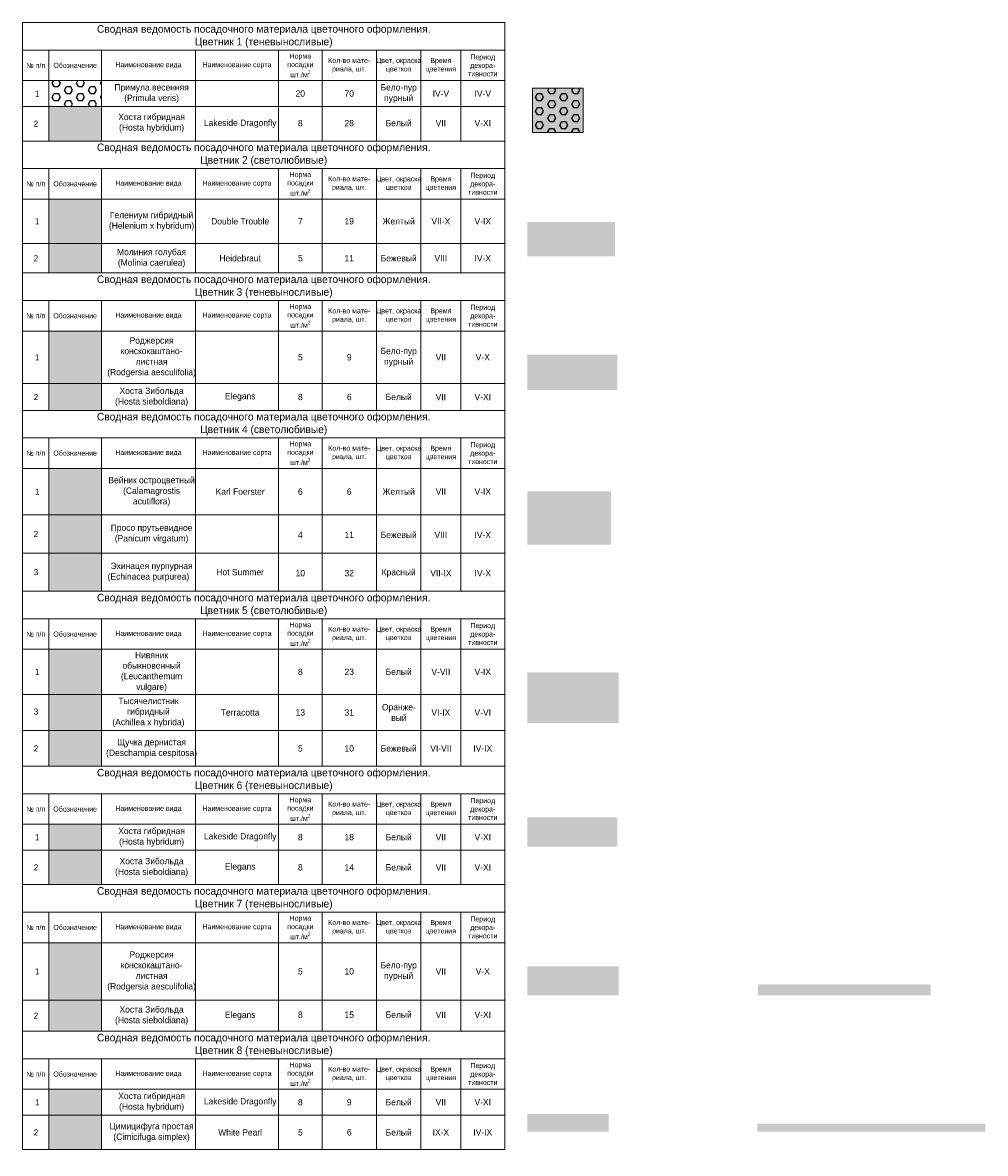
# Model space of a CAD drawing. Header units: metres. Extents: x 4385 to 11928, y 17253 to 36963.
# Tile 189 of 256: x 6730 to 7110, y 18837 to 19282. Entities that reach past the tile are written whole.
import ezdxf

# ---------------------------------------------------------------- set-up
doc = ezdxf.new("R2010")
doc.units = ezdxf.units.M
doc.layers.add('ОЗЕЛ_Ботаническая_Р$0$Озел_цветники', color=7, linetype='Continuous', lineweight=0)
doc.styles.add('ОЗЕЛ_Ботаническая_Р$0$GENERATED_STYLE_1', font='GOTHIC.TTF')
pattern_1 = [(0, (-901.1938, 72.9614), (0, 2.74963066), [1.5875, -3.175]), (120, (-901.1938, 72.9614), (-2.38125, -1.37481533), [1.5875, -3.175]), (60, (-899.6063, 72.9614), (-2.38125, 1.37481533), [1.5875, -3.175])]

# ---------------------------------------------------------------- blocks, each defined once
blk = doc.blocks.new('ОЗЕЛ_Ботаническая_Р')
h = blk.add_hatch()
h.set_pattern_fill('HEX', color=256, scale=0.5)
h.set_pattern_definition(pattern_1)
h.paths.add_polyline_path([(6761.18, 19249.33), (6761.18, 19259.5), (6740.48, 19259.5), (6740.48, 19249.33)])
h = blk.add_hatch()
h.set_pattern_fill('HEX', color=256, scale=0.5)
h.set_pattern_definition(pattern_1)
h.paths.add_polyline_path([(6931.12, 19256.6), (6931.12, 19239.1), (6951.12, 19239.1), (6951.12, 19256.6)])
at = {"true_color": 0xf8d731}
h = blk.add_hatch(color=40, dxfattribs=at)
h.dxf.hatch_style = 1
h.paths.add_polyline_path([(6740.48, 19212.82), (6740.48, 19195.26), (6761.18, 19195.26), (6761.18, 19212.82)])
h = blk.add_hatch(color=40, dxfattribs=at)
h.dxf.hatch_style = 1
h.paths.add_polyline_path([(6929.1, 19203.71), (6929.1, 19194.76), (6941.26, 19195.93), (6949.8, 19198.02), (6963.6, 19199.44), (6963.6, 19203.71)])
h = blk.add_hatch(color=62)
h.dxf.hatch_style = 1
h.paths.add_polyline_path([(6963.6, 19190.21), (6963.6, 19199.44), (6949.8, 19198.02), (6941.26, 19195.93), (6929.1, 19194.76), (6929.1, 19190.21)])
h = blk.add_hatch(color=62)
h.dxf.hatch_style = 1
h.paths.add_polyline_path([(6761.18, 19195.26), (6740.48, 19195.26), (6740.48, 19183.67), (6761.18, 19183.67)])
at = {"true_color": 0xffcf9e}
h = blk.add_hatch(color=31, dxfattribs=at)
h.dxf.hatch_style = 1
h.paths.add_polyline_path([(6740.48, 19160.79), (6740.48, 19140.03), (6761.18, 19140.03), (6761.18, 19160.79)])
h = blk.add_hatch(color=31, dxfattribs=at)
h.dxf.hatch_style = 1
h.paths.add_polyline_path([(6938.61, 19142.18), (6946.15, 19144.24), (6955.96, 19146.91), (6964.6, 19146.91), (6964.6, 19151.48), (6929.1, 19151.48), (6929.1, 19141.15)])
h = blk.add_hatch(color=133)
h.dxf.hatch_style = 1
h.paths.add_polyline_path([(6946.15, 19144.24), (6938.61, 19142.18), (6929.1, 19141.15), (6929.1, 19137.48), (6964.6, 19137.48), (6964.6, 19146.91), (6955.96, 19146.91)])
h = blk.add_hatch(color=133)
h.dxf.hatch_style = 1
h.paths.add_polyline_path([(6761.18, 19140.03), (6740.48, 19140.03), (6740.48, 19129.51), (6761.18, 19129.51)])
at = {"true_color": 0xdcd7a3}
h = blk.add_hatch(color=9, dxfattribs=at)
h.dxf.hatch_style = 1
h.paths.add_polyline_path([(6740.48, 19106.63), (6740.48, 19088.31), (6761.18, 19088.31), (6761.18, 19106.63)])
at = {"true_color": 0xc23000}
h = blk.add_hatch(color=22, dxfattribs=at)
h.dxf.hatch_style = 1
h.paths.add_polyline_path([(6936.57, 19088.5, 0.357267), (6946.63, 19087.96, -0.242973), (6962.1, 19091.29), (6962.1, 19097.52), (6929.1, 19097.52), (6929.1, 19091.84, -0.167212)])
at = {"true_color": 0x9e993d}
h = blk.add_hatch(color=55, dxfattribs=at)
h.dxf.hatch_style = 1
h.paths.add_polyline_path([(6929.1, 19076.52), (6945.6, 19076.52, -0.101323), (6952.99, 19082.18, -0.137785), (6962.1, 19084.29), (6962.1, 19091.29, 0.242973), (6946.63, 19087.96, -0.361557), (6936.48, 19088.58, 0.164744), (6929.1, 19091.84)])
h = blk.add_hatch(color=55, dxfattribs=at)
h.dxf.hatch_style = 1
h.paths.add_polyline_path([(6761.18, 19088.31), (6740.48, 19088.31), (6740.48, 19073.25), (6761.18, 19073.25)])
at = {"true_color": 0xdcd7a3}
h = blk.add_hatch(color=9, dxfattribs=at)
h.dxf.hatch_style = 1
h.paths.add_polyline_path([(6962.1, 19076.52), (6962.1, 19084.29, 0.137785), (6952.99, 19082.18, 0.101323), (6945.6, 19076.52)])
at = {"true_color": 0xc23000}
h = blk.add_hatch(color=22, dxfattribs=at)
h.dxf.hatch_style = 1
h.paths.add_polyline_path([(6761.18, 19073.25), (6740.48, 19073.25), (6740.48, 19058.18), (6761.18, 19058.18)])
at = {"true_color": 0xdfd5a9}
h = blk.add_hatch(color=9, dxfattribs=at)
h.dxf.hatch_style = 1
h.paths.add_polyline_path([(6740.48, 19035.3), (6740.48, 19017.53), (6761.18, 19017.53), (6761.18, 19035.3)])
h = blk.add_hatch(color=40)
h.dxf.hatch_style = 1
h.paths.add_polyline_path([(6940.99, 19016.89), (6936.59, 19021.85), (6936.59, 19026.19), (6929.1, 19026.19), (6929.1, 19006.19), (6935.88, 19006.19), (6939.85, 19011.79)])
h = blk.add_hatch(color=9, dxfattribs=at)
h.dxf.hatch_style = 1
h.paths.add_polyline_path([(6954.03, 19022.27), (6950.62, 19026.19), (6936.59, 19026.19), (6936.59, 19021.85), (6940.99, 19016.89), (6939.85, 19011.79), (6935.88, 19006.19), (6957.29, 19006.19), (6959.13, 19012.5), (6955.73, 19016.18)])
at = {"true_color": 0xab8854}
h = blk.add_hatch(color=45, dxfattribs=at)
h.dxf.hatch_style = 1
h.paths.add_polyline_path([(6965.1, 19026.19), (6950.62, 19026.19), (6954.03, 19022.27), (6955.73, 19016.18), (6959.13, 19012.5), (6957.29, 19006.19), (6965.1, 19006.19)])
h = blk.add_hatch(color=40)
h.dxf.hatch_style = 1
h.paths.add_polyline_path([(6761.18, 19017.53), (6740.48, 19017.53), (6740.48, 19003.25), (6761.18, 19003.25)])
h = blk.add_hatch(color=45, dxfattribs=at)
h.dxf.hatch_style = 1
h.paths.add_polyline_path([(6740.48, 19003.25), (6740.48, 18989.19), (6761.18, 18989.19), (6761.18, 19003.25)])
h = blk.add_hatch(color=133)
h.dxf.hatch_style = 1
h.paths.add_polyline_path([(6964.6, 18957.49), (6964.6, 18968.99), (6942.12, 18968.99), (6945.19, 18965.5), (6948.35, 18964.25), (6952.75, 18962.18), (6955.1, 18959.12), (6956.99, 18957.49)])
h = blk.add_hatch(color=133)
h.dxf.hatch_style = 1
h.paths.add_polyline_path([(6761.18, 18956.13), (6740.48, 18956.13), (6740.48, 18942.51), (6761.18, 18942.51)])
at = {"true_color": 0xffcf9e}
h = blk.add_hatch(color=31, dxfattribs=at)
h.dxf.hatch_style = 1
h.paths.add_polyline_path([(6740.48, 18919.63), (6740.48, 18897), (6761.18, 18897), (6761.18, 18919.63)])
h = blk.add_hatch(color=31, dxfattribs=at)
h.dxf.hatch_style = 1
h.paths.add_polyline_path([(6929.1, 18910.32), (6929.1, 18898.82), (6955.95, 18898.82), (6944.32, 18910.32)])
h = blk.add_hatch(color=133)
h.dxf.hatch_style = 1
h.paths.add_polyline_path([(6944.32, 18910.32), (6955.95, 18898.82), (6965.1, 18898.82), (6965.1, 18910.32)])
h = blk.add_hatch(color=31, dxfattribs=at)
h.dxf.hatch_style = 1
h.paths.add_polyline_path([(7019.99, 18903.17), (7019.99, 18898.82), (7030.15, 18898.82), (7025.75, 18903.17)])
h = blk.add_hatch(color=133)
h.dxf.hatch_style = 1
h.paths.add_polyline_path([(7025.75, 18903.17), (7030.15, 18898.82), (7033.61, 18898.82), (7033.61, 18903.17)])
h = blk.add_hatch(color=31, dxfattribs=at)
h.dxf.hatch_style = 1
h.paths.add_polyline_path([(7033.61, 18903.17), (7033.61, 18898.82), (7043.77, 18898.82), (7039.37, 18903.17)])
h = blk.add_hatch(color=133)
h.dxf.hatch_style = 1
h.paths.add_polyline_path([(7039.37, 18903.17), (7043.77, 18898.82), (7047.23, 18898.82), (7047.23, 18903.17)])
h = blk.add_hatch(color=31, dxfattribs=at)
h.dxf.hatch_style = 1
h.paths.add_polyline_path([(7047.23, 18903.17), (7047.23, 18898.82), (7057.39, 18898.82), (7052.99, 18903.17)])
h = blk.add_hatch(color=133)
h.dxf.hatch_style = 1
h.paths.add_polyline_path([(7052.99, 18903.17), (7057.39, 18898.82), (7060.85, 18898.82), (7060.85, 18903.17)])
h = blk.add_hatch(color=31, dxfattribs=at)
h.dxf.hatch_style = 1
h.paths.add_polyline_path([(7060.85, 18903.17), (7060.85, 18898.82), (7071.01, 18898.82), (7066.61, 18903.17)])
h = blk.add_hatch(color=133)
h.dxf.hatch_style = 1
h.paths.add_polyline_path([(7066.61, 18903.17), (7071.01, 18898.82), (7074.47, 18898.82), (7074.47, 18903.17)])
h = blk.add_hatch(color=31, dxfattribs=at)
h.dxf.hatch_style = 1
h.paths.add_polyline_path([(7074.47, 18903.17), (7074.47, 18898.82), (7084.63, 18898.82), (7080.23, 18903.17)])
h = blk.add_hatch(color=133)
h.dxf.hatch_style = 1
h.paths.add_polyline_path([(7080.23, 18903.17), (7084.63, 18898.82), (7088.09, 18898.82), (7088.09, 18903.17)])
h = blk.add_hatch(color=133)
h.dxf.hatch_style = 1
h.paths.add_polyline_path([(6761.18, 18897), (6740.48, 18897), (6740.48, 18884.7), (6761.18, 18884.7)])
at = {"true_color": 0x9898cc}
h = blk.add_hatch(color=253, dxfattribs=at)
h.dxf.hatch_style = 1
h.paths.add_polyline_path([(6761.18, 18851.64), (6740.48, 18851.64), (6740.48, 18838.02), (6761.18, 18838.02)])
h = blk.add_hatch(color=253, dxfattribs=at)
h.dxf.hatch_style = 1
h.paths.add_polyline_path([(6945.1, 18845.05), (6945.1, 18852.05), (6929.1, 18852.05), (6929.1, 18845.05)])
h = blk.add_hatch(color=253, dxfattribs=at)
h.dxf.hatch_style = 1
h.paths.add_polyline_path([(7027.25, 18845.05), (7027.25, 18848.33), (7019.76, 18848.33), (7019.76, 18845.05)])
h = blk.add_hatch(color=253, dxfattribs=at)
h.dxf.hatch_style = 1
h.paths.add_polyline_path([(7042.23, 18845.05), (7042.23, 18848.33), (7034.74, 18848.33), (7034.74, 18845.05)])
h = blk.add_hatch(color=253, dxfattribs=at)
h.dxf.hatch_style = 1
h.paths.add_polyline_path([(7057.2, 18845.05), (7057.2, 18848.33), (7049.71, 18848.33), (7049.71, 18845.05)])
h = blk.add_hatch(color=253, dxfattribs=at)
h.dxf.hatch_style = 1
h.paths.add_polyline_path([(7072.18, 18845.05), (7072.18, 18848.33), (7064.69, 18848.33), (7064.69, 18845.05)])
h = blk.add_hatch(color=253, dxfattribs=at)
h.dxf.hatch_style = 1
h.paths.add_polyline_path([(7087.15, 18845.05), (7087.15, 18848.33), (7079.66, 18848.33), (7079.66, 18845.05)])
h = blk.add_hatch(color=253, dxfattribs=at)
h.dxf.hatch_style = 1
h.paths.add_polyline_path([(7102.13, 18845.05), (7102.13, 18848.33), (7094.64, 18848.33), (7094.64, 18845.05)])
at = {"layer": 'ОЗЕЛ_Ботаническая_Р$0$Озел_цветники', "true_color": 0xa4db00}
h = blk.add_hatch(color=62, dxfattribs=at)
h.dxf.hatch_style = 1
h.paths.add_polyline_path([(6931.12, 19256.6), (6931.12, 19239.1), (6951.12, 19239.1), (6951.12, 19256.6)])
h = blk.add_hatch(color=62, dxfattribs=at)
h.dxf.hatch_style = 1
h.paths.add_polyline_path([(6761.18, 19235.7), (6761.18, 19249.33), (6740.48, 19249.33), (6740.48, 19235.7)])
h = blk.add_hatch(color=62, dxfattribs=at)
h.dxf.hatch_style = 1
h.paths.add_polyline_path([(6761.18, 18956.13), (6761.18, 18966.3), (6740.48, 18966.3), (6740.48, 18956.13)])
h = blk.add_hatch(color=62, dxfattribs=at)
h.dxf.hatch_style = 1
h.paths.add_polyline_path([(6956.99, 18957.49), (6955.1, 18959.12), (6952.75, 18962.18), (6948.35, 18964.25), (6945.19, 18965.5), (6942.12, 18968.99), (6929.1, 18968.99), (6929.1, 18957.49)])
h = blk.add_hatch(color=62, dxfattribs=at)
h.dxf.hatch_style = 1
h.paths.add_polyline_path([(6740.48, 18861.82), (6740.48, 18851.64), (6761.18, 18851.64), (6761.18, 18861.82)])
h = blk.add_hatch(color=62, dxfattribs=at)
h.dxf.hatch_style = 1
h.paths.add_polyline_path([(6961.1, 18845.05), (6961.1, 18852.05), (6945.1, 18852.05), (6945.1, 18845.05)])
h = blk.add_hatch(color=62, dxfattribs=at)
h.dxf.hatch_style = 1
h.paths.add_polyline_path([(7034.74, 18845.05), (7034.74, 18848.33), (7027.25, 18848.33), (7027.25, 18845.05)])
h = blk.add_hatch(color=62, dxfattribs=at)
h.dxf.hatch_style = 1
h.paths.add_polyline_path([(7049.71, 18845.05), (7049.71, 18848.33), (7042.23, 18848.33), (7042.23, 18845.05)])
h = blk.add_hatch(color=62, dxfattribs=at)
h.dxf.hatch_style = 1
h.paths.add_polyline_path([(7064.69, 18845.05), (7064.69, 18848.33), (7057.2, 18848.33), (7057.2, 18845.05)])
h = blk.add_hatch(color=62, dxfattribs=at)
h.dxf.hatch_style = 1
h.paths.add_polyline_path([(7079.66, 18845.05), (7079.66, 18848.33), (7072.18, 18848.33), (7072.18, 18845.05)])
h = blk.add_hatch(color=62, dxfattribs=at)
h.dxf.hatch_style = 1
h.paths.add_polyline_path([(7094.64, 18845.05), (7094.64, 18848.33), (7087.15, 18848.33), (7087.15, 18845.05)])
h = blk.add_hatch(color=62, dxfattribs=at)
h.dxf.hatch_style = 1
h.paths.add_polyline_path([(7109.61, 18845.05), (7109.61, 18848.33), (7102.13, 18848.33), (7102.13, 18845.05)])
at = {"layer": 'ОЗЕЛ_Ботаническая_Р$0$Озел_цветники'}
for p, q in [((6730.13, 19282.38), (6920.18, 19282.38)), ((6730.13, 19282.38), (6730.13, 19235.7)), ((6920.18, 19282.38), (6920.18, 19235.7)), ((6730.13, 19271.5), (6920.18, 19271.5)), ((6740.48, 19271.5), (6740.48, 19235.7)), ((6761.18, 19271.5), (6761.18, 19235.7)), ((6798.24, 19271.5), (6798.24, 19235.7)), ((6831, 19271.5), (6831, 19235.7)), ((6848.17, 19271.5), (6848.17, 19235.7)), ((6869.57, 19271.5), (6869.57, 19235.7)), ((6887.15, 19271.5), (6887.15, 19235.7)), ((6902.84, 19271.5), (6902.84, 19235.7)), ((6730.13, 19259.5), (6920.18, 19259.5)), ((6730.13, 19249.33), (6920.18, 19249.33)), ((6730.13, 19235.7), (6920.18, 19235.7)), ((6730.13, 19235.7), (6730.13, 19183.67)), ((6730.13, 19235.7), (6920.18, 19235.7)), ((6920.18, 19235.7), (6920.18, 19183.67)), ((6730.13, 19224.82), (6920.18, 19224.82)), ((6740.48, 19224.82), (6740.48, 19183.67)), ((6761.18, 19224.82), (6761.18, 19183.67)), ((6798.24, 19224.82), (6798.24, 19183.67)), ((6831, 19224.82), (6831, 19183.67)), ((6848.17, 19224.82), (6848.17, 19183.67)), ((6869.57, 19224.82), (6869.57, 19183.67)), ((6887.15, 19224.82), (6887.15, 19183.67)), ((6902.84, 19224.82), (6902.84, 19183.67)), ((6730.13, 19212.82), (6920.18, 19212.82)), ((6730.13, 19195.26), (6920.18, 19195.26)), ((6730.13, 19183.67), (6920.18, 19183.67)), ((6730.13, 19183.67), (6730.13, 19129.51)), ((6920.18, 19183.67), (6920.18, 19129.51)), ((6730.13, 19172.79), (6920.18, 19172.79)), ((6740.48, 19172.79), (6740.48, 19129.51)), ((6761.18, 19172.79), (6761.18, 19129.51)), ((6798.24, 19172.79), (6798.24, 19129.51)), ((6831, 19172.79), (6831, 19129.51)), ((6848.17, 19172.79), (6848.17, 19129.51)), ((6869.57, 19172.79), (6869.57, 19129.51)), ((6887.15, 19172.79), (6887.15, 19129.51)), ((6902.84, 19172.79), (6902.84, 19129.51)), ((6730.13, 19160.79), (6920.18, 19160.79)), ((6730.13, 19140.03), (6920.18, 19140.03)), ((6730.13, 19129.51), (6730.13, 19058.18)), ((6730.13, 19129.51), (6920.18, 19129.51)), ((6920.18, 19129.51), (6920.18, 19058.18)), ((6730.13, 19118.63), (6920.18, 19118.63)), ((6740.48, 19118.63), (6740.48, 19058.18)), ((6761.18, 19118.63), (6761.18, 19058.18)), ((6798.24, 19118.63), (6798.24, 19058.18)), ((6831, 19118.63), (6831, 19058.18)), ((6848.17, 19118.63), (6848.17, 19058.18)), ((6869.57, 19118.63), (6869.57, 19058.18)), ((6887.15, 19118.63), (6887.15, 19058.18)), ((6902.84, 19118.63), (6902.84, 19058.18)), ((6730.13, 19106.63), (6920.18, 19106.63)), ((6730.13, 19088.31), (6920.18, 19088.31)), ((6730.13, 19073.25), (6920.18, 19073.25)), ((6730.13, 19058.18), (6730.13, 18989.19)), ((6730.13, 19058.18), (6920.18, 19058.18)), ((6920.18, 19058.18), (6920.18, 18989.19)), ((6730.13, 19047.3), (6920.18, 19047.3)), ((6740.48, 19047.3), (6740.48, 18989.19)), ((6761.18, 19047.3), (6761.18, 18989.19)), ((6798.24, 19047.3), (6798.24, 18989.19)), ((6831, 19047.3), (6831, 18989.19)), ((6848.17, 19047.3), (6848.17, 18989.19)), ((6869.57, 19047.3), (6869.57, 18989.19)), ((6887.15, 19047.3), (6887.15, 18989.19)), ((6902.84, 19047.3), (6902.84, 18989.19)), ((6730.13, 19035.3), (6920.18, 19035.3)), ((6730.13, 19017.53), (6920.18, 19017.53)), ((6730.13, 19003.25), (6920.18, 19003.25)), ((6730.13, 18989.19), (6920.18, 18989.19)), ((6730.13, 18989.19), (6730.13, 18942.51)), ((6920.18, 18989.19), (6920.18, 18942.51)), ((6730.13, 18978.3), (6920.18, 18978.3)), ((6740.48, 18978.3), (6740.48, 18942.51)), ((6761.18, 18978.3), (6761.18, 18942.51)), ((6798.24, 18978.3), (6798.24, 18942.51)), ((6831, 18978.3), (6831, 18942.51)), ((6848.17, 18978.3), (6848.17, 18942.51)), ((6869.57, 18978.3), (6869.57, 18942.51)), ((6887.15, 18978.3), (6887.15, 18942.51)), ((6902.84, 18978.3), (6902.84, 18942.51)), ((6730.13, 18966.3), (6920.18, 18966.3)), ((6730.13, 18956.13), (6920.18, 18956.13)), ((6730.13, 18942.51), (6920.18, 18942.51)), ((6730.13, 18942.51), (6730.13, 18884.7)), ((6920.18, 18942.51), (6920.18, 18884.7)), ((6730.13, 18931.63), (6920.18, 18931.63)), ((6740.48, 18931.63), (6740.48, 18884.7)), ((6761.18, 18931.63), (6761.18, 18884.7)), ((6798.24, 18931.63), (6798.24, 18884.7)), ((6831, 18931.63), (6831, 18884.7)), ((6848.17, 18931.63), (6848.17, 18884.7)), ((6869.57, 18931.63), (6869.57, 18884.7)), ((6887.15, 18931.63), (6887.15, 18884.7)), ((6902.84, 18931.63), (6902.84, 18884.7)), ((6730.13, 18919.63), (6920.18, 18919.63)), ((6730.13, 18897), (6920.18, 18897)), ((6730.13, 18884.7), (6920.18, 18884.7)), ((6730.13, 18884.7), (6730.13, 18838.02)), ((6920.18, 18884.7), (6920.18, 18838.02)), ((6730.13, 18873.82), (6920.18, 18873.82)), ((6740.48, 18873.82), (6740.48, 18838.02)), ((6761.18, 18873.82), (6761.18, 18838.02)), ((6798.24, 18873.82), (6798.24, 18838.02)), ((6831, 18873.82), (6831, 18838.02)), ((6848.17, 18873.82), (6848.17, 18838.02)), ((6869.57, 18873.82), (6869.57, 18838.02)), ((6887.15, 18873.82), (6887.15, 18838.02)), ((6902.84, 18873.82), (6902.84, 18838.02)), ((6730.13, 18861.82), (6920.18, 18861.82)), ((6730.13, 18851.64), (6920.18, 18851.64)), ((6730.13, 18838.02), (6920.18, 18838.02))]:
    blk.add_line(p, q, dxfattribs=at)
at = {"layer": 'ОЗЕЛ_Ботаническая_Р$0$Озел_цветники', "flags": 128}
blk.add_lwpolyline([(6931.12, 19256.6), (6931.12, 19239.1), (6951.12, 19239.1), (6951.12, 19256.6)], close=True, dxfattribs=at)
at = {"layer": 'ОЗЕЛ_Ботаническая_Р$0$Озел_цветники', "style": 'ОЗЕЛ_Ботаническая_Р$0$GENERATED_STYLE_1'}
for s, insert, char_height, width, attachment_point in [('Сводная ведомость посадочного материала цветочного оформления. \\PЦветник 1 (теневыносливые)', (6825.15, 19276.94), 3, 190.0484, 5), ('\\A1;Норма посадки шт./м{\\H0.7x;\\S2^ ;}', (6839.59, 19265.5), 2, 17.1693, 5), ('Цвет, окраска цветков', (6878.36, 19265.5), 2, 17.5809, 5), ('Период декора-\\Pтивности', (6911.51, 19265.5), 2, 17.3408, 5), ('№ п/п', (6735.3, 19265.5), 2, 10.3481, 5), ('Обозначение', (6750.83, 19265.5), 2, 20.7003, 5), ('Наименование вида', (6779.71, 19265.5), 2, 37.0625, 5), ('Наименование сорта', (6814.62, 19265.5), 2, 32.7625, 5), ('\\A1;Кол-во мате-\\Pриала, шт.', (6858.87, 19265.5), 2, 21.3968, 5), ('Время цветения', (6894.99, 19265.5), 2, 15.6873, 5), ('\\pl2.5;Примула весенняя\\P(Primula veris)', (6779.71, 19254.41), 2.5, 37.0625, 5), ('\\pi4.86649;1', (6730.13, 19254.41), 2.4, 10.3481, 4), ('20', (6839.59, 19254.41), 2.5, 17.1693, 5), ('70', (6858.87, 19254.41), 2.5, 21.3968, 5), ('Бело-пур\\Pпурный', (6878.36, 19254.41), 2.5, 17.5809, 5), ('IV-V', (6894.99, 19254.41), 2.5, 15.6873, 5), ('IV-V', (6911.51, 19254.41), 2.5, 17.3408, 5), ('\\pi4.35908;2', (6730.13, 19242.52), 2.4, 10.3481, 4), ('\\pl2.5;Хоста гибридная\\P(Hosta hybridum)', (6779.71, 19242.74), 2.5, 37.0625, 5), ('\\pl2.5;Lakeside Dragonfly', (6814.62, 19242.52), 2.5, 32.7625, 5), ('8', (6839.59, 19242.74), 2.5, 17.1693, 5), ('28', (6858.87, 19242.74), 2.5, 21.3968, 5), ('Белый', (6878.36, 19242.74), 2.5, 17.5809, 5), ('VII', (6894.99, 19242.74), 2.5, 15.6873, 5), ('V-XI', (6911.51, 19242.74), 2.5, 17.3408, 5), ('Сводная ведомость посадочного материала цветочного оформления. \\PЦветник 2 (светолюбивые)', (6825.15, 19230.26), 3, 190.0484, 5), ('№ п/п', (6735.3, 19218.82), 2, 10.3481, 5), ('Обозначение', (6750.83, 19218.82), 2, 20.7003, 5), ('Наименование вида', (6779.71, 19218.82), 2, 37.0625, 5), ('Наименование сорта', (6814.62, 19218.82), 2, 32.7625, 5), ('\\A1;Норма посадки шт./м{\\H0.7x;\\S2^ ;}', (6839.59, 19218.82), 2, 17.1693, 5), ('\\A1;Кол-во мате-\\Pриала, шт.', (6858.87, 19218.82), 2, 21.3968, 5), ('Цвет, окраска цветков', (6878.36, 19218.82), 2, 17.5809, 5), ('Время цветения', (6894.99, 19218.82), 2, 15.6873, 5), ('Период декора-\\Pтивности', (6911.51, 19218.82), 2, 17.3408, 5), ('\\pl2.5;Гелениум гибридный (Helenium x hybridum)', (6779.71, 19204.04), 2.5, 37.0625, 5), ('\\pi4.86649;1', (6730.13, 19204.04), 2.4, 10.3481, 4), ('\\pl2.5;Double Trouble', (6814.62, 19204.04), 2.5, 32.7625, 5), ('7', (6839.59, 19204.04), 2.5, 17.1693, 5), ('19', (6858.87, 19204.04), 2.5, 21.3968, 5), ('Желтый', (6878.36, 19204.04), 2.5, 17.5809, 5), ('VII-X', (6894.99, 19204.04), 2.5, 15.6873, 5), ('V-IX', (6911.51, 19204.04), 2.5, 17.3408, 5), ('\\pl2.5;Молиния голубая (Molinia caerulea)', (6779.71, 19189.47), 2.5, 37.0625, 5), ('\\pi4.35908;2', (6730.13, 19189.47), 2.4, 10.3481, 4), ('\\pl2.5;Heidebraut', (6814.62, 19189.47), 2.5, 32.7625, 5), ('5', (6839.59, 19189.47), 2.5, 17.1693, 5), ('11', (6858.87, 19189.47), 2.5, 21.3968, 5), ('Бежевый', (6878.36, 19189.47), 2.5, 17.5809, 5), ('VIII', (6894.99, 19189.47), 2.5, 15.6873, 5), ('IV-X', (6911.51, 19189.47), 2.5, 17.3408, 5), ('Сводная ведомость посадочного материала цветочного оформления. \\PЦветник 3 (теневыносливые)', (6825.15, 19178.23), 3, 190.0484, 5), ('\\A1;Норма посадки шт./м{\\H0.7x;\\S2^ ;}', (6839.59, 19166.79), 2, 17.1693, 5), ('Цвет, окраска цветков', (6878.36, 19166.79), 2, 17.5809, 5), ('Период декора-\\Pтивности', (6911.51, 19166.79), 2, 17.3408, 5), ('№ п/п', (6735.3, 19166.79), 2, 10.3481, 5), ('Обозначение', (6750.83, 19166.79), 2, 20.7003, 5), ('Наименование вида', (6779.71, 19166.79), 2, 37.0625, 5), ('Наименование сорта', (6814.62, 19166.79), 2, 32.7625, 5), ('\\A1;Кол-во мате-\\Pриала, шт.', (6858.87, 19166.79), 2, 21.3968, 5), ('Время цветения', (6894.99, 19166.79), 2, 15.6873, 5), ('\\pl2.5;Роджерсия конскокаштано-\\Pлистная\\P(Rodgersia aesculifolia)', (6779.71, 19150.46), 2.5, 37.0625, 5), ('Бело-пур\\Pпурный', (6878.36, 19150.46), 2.5, 17.5809, 5), ('\\pi4.86649;1', (6730.13, 19150.41), 2.4, 10.3481, 4), ('5', (6839.59, 19150.46), 2.5, 17.1693, 5), ('9', (6858.87, 19150.41), 2.5, 21.3968, 5), ('VII', (6894.99, 19150.46), 2.5, 15.6873, 5), ('V-X', (6911.51, 19150.46), 2.5, 17.3408, 5), ('\\pl2.5;Хоста Зибольда (Hosta sieboldiana)', (6779.71, 19134.77), 2.5, 37.0625, 5), ('\\pi4.35908;2', (6730.13, 19134.77), 2.4, 10.3481, 4), ('\\pl2.5;Elegans', (6814.62, 19134.77), 2.5, 32.7625, 5), ('8', (6839.59, 19134.77), 2.5, 17.1693, 5), ('6', (6858.87, 19134.77), 2.5, 21.3968, 5), ('Белый', (6878.36, 19134.77), 2.5, 17.5809, 5), ('VII', (6894.99, 19134.77), 2.5, 15.6873, 5), ('V-XI', (6911.51, 19134.77), 2.5, 17.3408, 5), ('Сводная ведомость посадочного материала цветочного оформления. \\PЦветник 4 (светолюбивые)', (6825.15, 19124.07), 3, 190.0484, 5), ('\\A1;Норма посадки шт./м{\\H0.7x;\\S2^ ;}', (6839.59, 19112.63), 2, 17.1693, 5), ('Цвет, окраска цветков', (6878.36, 19112.63), 2, 17.5809, 5), ('Период декора-\\Pтивности', (6911.51, 19112.63), 2, 17.3408, 5), ('№ п/п', (6735.3, 19112.63), 2, 10.3481, 5), ('Обозначение', (6750.83, 19112.63), 2, 20.7003, 5), ('Наименование вида', (6779.71, 19112.63), 2, 37.0625, 5), ('Наименование сорта', (6814.62, 19112.63), 2, 32.7625, 5), ('\\A1;Кол-во мате-\\Pриала, шт.', (6858.87, 19112.63), 2, 21.3968, 5), ('Время цветения', (6894.99, 19112.63), 2, 15.6873, 5), ('\\pl2.5;Вейник остроцветный\\P(Calamagrostis acutiflora)', (6779.71, 19097.47), 2.5, 37.0625, 5), ('Желтый', (6878.36, 19097.47), 2.5, 17.5809, 5), ('\\pi4.86649;1', (6730.13, 19097.47), 2.4, 10.3481, 4), ('\\pl2.5;Karl Foerster', (6814.62, 19097.47), 2.5, 32.7625, 5), ('6', (6839.59, 19097.47), 2.5, 17.1693, 5), ('6', (6858.87, 19097.47), 2.5, 21.3968, 5), ('VII', (6894.99, 19097.47), 2.5, 15.6873, 5), ('V-IX', (6911.51, 19097.47), 2.5, 17.3408, 5), ('\\pl2.5;Просо прутьевидное\\P(Panicum virgatum)', (6779.71, 19080.78), 2.5, 37.0625, 5), ('\\pi4.35908;2', (6730.13, 19080.78), 2.4, 10.3481, 4), ('4', (6839.59, 19080.39), 2.5, 17.1693, 5), ('11', (6858.87, 19080.39), 2.5, 21.3968, 5), ('Бежевый', (6878.36, 19080.39), 2.5, 17.5809, 5), ('VIII', (6894.99, 19080.39), 2.5, 15.6873, 5), ('IV-X', (6911.51, 19080.39), 2.5, 17.3408, 5), ('\\pl2.5;Эхинацея пурпурная\\P\\pl0;(Echinacea purpurea)', (6779.71, 19065.72), 2.5, 37.0625, 5), ('\\pi4.37131;3', (6730.13, 19065.72), 2.4, 10.3481, 4), ('\\pl2.5;Hot Summer', (6814.62, 19065.72), 2.5, 32.7625, 5), ('10', (6839.59, 19065.32), 2.5, 17.1693, 5), ('32', (6858.87, 19065.32), 2.5, 21.3968, 5), ('Красный', (6878.36, 19065.32), 2.5, 17.5809, 5), ('VII-IX', (6894.99, 19065.32), 2.5, 15.6873, 5), ('IV-X', (6911.51, 19065.32), 2.5, 17.3408, 5), ('Сводная ведомость посадочного материала цветочного оформления. \\PЦветник 5 (светолюбивые)', (6825.15, 19052.74), 3, 190.0484, 5), ('\\A1;Норма посадки шт./м{\\H0.7x;\\S2^ ;}', (6839.59, 19041.3), 2, 17.1693, 5), ('Цвет, окраска цветков', (6878.36, 19041.3), 2, 17.5809, 5), ('Период декора-\\Pтивности', (6911.51, 19041.3), 2, 17.3408, 5), ('№ п/п', (6735.3, 19041.3), 2, 10.3481, 5), ('Обозначение', (6750.83, 19041.3), 2, 20.7003, 5), ('Наименование вида', (6779.71, 19041.3), 2, 37.0625, 5), ('Наименование сорта', (6814.62, 19041.3), 2, 32.7625, 5), ('\\A1;Кол-во мате-\\Pриала, шт.', (6858.87, 19041.3), 2, 21.3968, 5), ('Время цветения', (6894.99, 19041.3), 2, 15.6873, 5), ('\\pl2.5;Нивяник обыкновенный\\P(Leucanthemum \\Pvulgare)\\P', (6779.71, 19026.42), 2.5, 37.0625, 5), ('8', (6839.59, 19026.42), 2.5, 17.1693, 5), ('23', (6858.87, 19026.42), 2.5, 21.3968, 5), ('Белый', (6878.36, 19026.42), 2.5, 17.5809, 5), ('V-VII', (6894.99, 19026.42), 2.5, 15.6873, 5), ('V-IX', (6911.51, 19026.42), 2.5, 17.3408, 5), ('\\pi4.86649;1', (6730.13, 19026.42), 2.4, 10.3481, 4), ('Тысячелистник гибридный \\P(Achillea x hybrida)', (6779.71, 19010.39), 2.5, 37.0625, 5), ('\\pi4.37131;3', (6730.13, 19010.72), 2.4, 10.3481, 4), ('\\pl2.5;Terracotta', (6814.62, 19010.39), 2.5, 32.7625, 5), ('13', (6839.59, 19010.39), 2.5, 17.1693, 5), ('31', (6858.87, 19010.39), 2.5, 21.3968, 5), ('Оранже-\\Pвый\\P', (6878.44, 19010.39), 2.5, 17.4284, 5), ('VI-IX', (6894.99, 19010.39), 2.5, 15.6873, 5), ('V-VI', (6911.51, 19010.39), 2.5, 17.3408, 5), ('\\pl2.5;Щучка дернистая\\P(Deschampia cespitosa)', (6779.71, 18996.22), 2.5, 37.0625, 5), ('\\pi4.35908;2', (6730.13, 18996.22), 2.4, 10.3481, 4), ('5', (6839.59, 18996.22), 2.5, 17.1693, 5), ('10', (6858.87, 18996.22), 2.5, 21.3968, 5), ('Бежевый', (6878.36, 18996.22), 2.5, 17.5809, 5), ('VI-VII', (6894.99, 18996.22), 2.5, 15.6873, 5), ('IV-IX', (6911.51, 18996.22), 2.5, 17.3408, 5), ('Сводная ведомость посадочного материала цветочного оформления. \\PЦветник 6 (теневыносливые)', (6825.15, 18983.74), 3, 190.0484, 5), ('\\A1;Норма посадки шт./м{\\H0.7x;\\S2^ ;}', (6839.59, 18972.3), 2, 17.1693, 5), ('\\A1;Кол-во мате-\\Pриала, шт.', (6858.87, 18972.3), 2, 21.3968, 5), ('Цвет, окраска цветков', (6878.36, 18972.3), 2, 17.5809, 5), ('Время цветения', (6894.99, 18972.3), 2, 15.6873, 5), ('Период декора-\\Pтивности', (6911.51, 18972.3), 2, 17.3408, 5), ('№ п/п', (6735.3, 18972.3), 2, 10.3481, 5), ('Обозначение', (6750.83, 18972.3), 2, 20.7003, 5), ('Наименование вида', (6779.71, 18972.3), 2, 37.0625, 5), ('Наименование сорта', (6814.62, 18972.3), 2, 32.7625, 5), ('\\pi4.86649;1', (6730.13, 18961.22), 2.4, 10.3481, 4), ('\\pl2.5;Хоста гибридная\\P(Hosta hybridum)', (6779.71, 18961.22), 2.5, 37.0625, 5), ('\\pl2.5;Lakeside Dragonfly', (6814.62, 18961.22), 2.5, 32.7625, 5), ('8', (6839.59, 18961.22), 2.5, 17.1693, 5), ('18', (6858.87, 18961.22), 2.5, 21.3968, 5), ('Белый', (6878.36, 18961.22), 2.5, 17.5809, 5), ('VII', (6894.99, 18961.22), 2.5, 15.6873, 5), ('V-XI', (6911.51, 18961.22), 2.5, 17.3408, 5), ('\\pl2.5;Хоста Зибольда (Hosta sieboldiana)', (6779.71, 18949.32), 2.5, 37.0625, 5), ('\\pi4.35908;2', (6730.13, 18949.32), 2.4, 10.3481, 4), ('\\pl2.5;Elegans', (6814.62, 18949.32), 2.5, 32.7625, 5), ('8', (6839.59, 18949.32), 2.5, 17.1693, 5), ('14', (6858.87, 18949.32), 2.5, 21.3968, 5), ('Белый', (6878.36, 18949.32), 2.5, 17.5809, 5), ('VII', (6894.99, 18949.32), 2.5, 15.6873, 5), ('V-XI', (6911.51, 18949.32), 2.5, 17.3408, 5), ('Сводная ведомость посадочного материала цветочного оформления. \\PЦветник 7 (теневыносливые)', (6825.15, 18937.07), 3, 190.0484, 5), ('\\A1;Норма посадки шт./м{\\H0.7x;\\S2^ ;}', (6839.59, 18925.63), 2, 17.1693, 5), ('Цвет, окраска цветков', (6878.36, 18925.63), 2, 17.5809, 5), ('Период декора-\\Pтивности', (6911.51, 18925.63), 2, 17.3408, 5), ('№ п/п', (6735.3, 18925.63), 2, 10.3481, 5), ('Обозначение', (6750.83, 18925.63), 2, 20.7003, 5), ('Наименование вида', (6779.71, 18925.63), 2, 37.0625, 5), ('Наименование сорта', (6814.62, 18925.63), 2, 32.7625, 5), ('\\A1;Кол-во мате-\\Pриала, шт.', (6858.87, 18925.63), 2, 21.3968, 5), ('Время цветения', (6894.99, 18925.63), 2, 15.6873, 5), ('\\pl2.5;Роджерсия конскокаштано-\\Pлистная\\P(Rodgersia aesculifolia)', (6779.71, 18908.31), 2.5, 37.0625, 5), ('\\pi4.86649;1', (6730.13, 18908.31), 2.4, 10.3481, 4), ('5', (6839.59, 18908.31), 2.5, 17.1693, 5), ('10', (6858.87, 18908.31), 2.5, 21.3968, 5), ('Бело-пур\\Pпурный', (6878.36, 18908.31), 2.5, 17.5809, 5), ('VII', (6894.99, 18908.31), 2.5, 15.6873, 5), ('V-X', (6911.51, 18908.31), 2.5, 17.3408, 5), ('\\pl2.5;Хоста Зибольда (Hosta sieboldiana)', (6779.71, 18890.85), 2.5, 37.0625, 5), ('\\pi4.35908;2', (6730.13, 18890.85), 2.4, 10.3481, 4), ('\\pl2.5;Elegans', (6814.62, 18890.85), 2.5, 32.7625, 5), ('8', (6839.59, 18891.23), 2.5, 17.1693, 5), ('15', (6858.87, 18891.23), 2.5, 21.3968, 5), ('Белый', (6878.36, 18891.23), 2.5, 17.5809, 5), ('VII', (6894.99, 18891.23), 2.5, 15.6873, 5), ('V-XI', (6911.51, 18891.23), 2.5, 17.3408, 5), ('Сводная ведомость посадочного материала цветочного оформления. \\PЦветник 8 (теневыносливые)', (6825.15, 18879.26), 3, 190.0484, 5), ('\\A1;Норма посадки шт./м{\\H0.7x;\\S2^ ;}', (6839.59, 18867.82), 2, 17.1693, 5), ('Цвет, окраска цветков', (6878.36, 18867.82), 2, 17.5809, 5), ('Период декора-\\Pтивности', (6911.51, 18867.82), 2, 17.3408, 5), ('№ п/п', (6735.3, 18867.82), 2, 10.3481, 5), ('Обозначение', (6750.83, 18867.82), 2, 20.7003, 5), ('Наименование вида', (6779.71, 18867.82), 2, 37.0625, 5), ('Наименование сорта', (6814.62, 18867.82), 2, 32.7625, 5), ('\\A1;Кол-во мате-\\Pриала, шт.', (6858.87, 18867.82), 2, 21.3968, 5), ('Время цветения', (6894.99, 18867.82), 2, 15.6873, 5), ('\\pl2.5;Хоста гибридная\\P(Hosta hybridum)', (6779.71, 18856.73), 2.5, 37.0625, 5), ('\\pl2.5;Lakeside Dragonfly', (6814.62, 18856.73), 2.5, 32.7625, 5), ('Белый', (6878.36, 18856.73), 2.5, 17.5809, 5), ('\\pi4.86649;1', (6730.13, 18856.73), 2.4, 10.3481, 4), ('8', (6839.59, 18856.73), 2.5, 17.1693, 5), ('9', (6858.87, 18856.73), 2.5, 21.3968, 5), ('VII', (6894.99, 18856.73), 2.5, 15.6873, 5), ('V-XI', (6911.51, 18856.73), 2.5, 17.3408, 5), ('\\pl2.5;Цимицифуга простая\\P(Cimicifuga simplex)', (6779.71, 18844.83), 2.5, 37.0625, 5), ('\\pi4.35908;2', (6730.13, 18844.83), 2.4, 10.3481, 4), ('\\pl2.5;White Pearl', (6814.62, 18844.83), 2.5, 32.7625, 5), ('5', (6839.59, 18844.83), 2.5, 17.1693, 5), ('6', (6858.87, 18844.83), 2.5, 21.3968, 5), ('Белый', (6878.36, 18844.83), 2.5, 17.5809, 5), ('IX-X', (6894.99, 18844.83), 2.5, 15.6873, 5), ('IV-IX', (6911.51, 18844.83), 2.5, 17.3408, 5)]:
    blk.add_mtext(s, dxfattribs=dict(at, insert=insert, char_height=char_height, width=width, attachment_point=attachment_point))

msp = doc.modelspace()

# ---------------------------------------------------------------- block references
msp.add_blockref('ОЗЕЛ_Ботаническая_Р', (0, 0))

doc.saveas('drawing.dxf')
